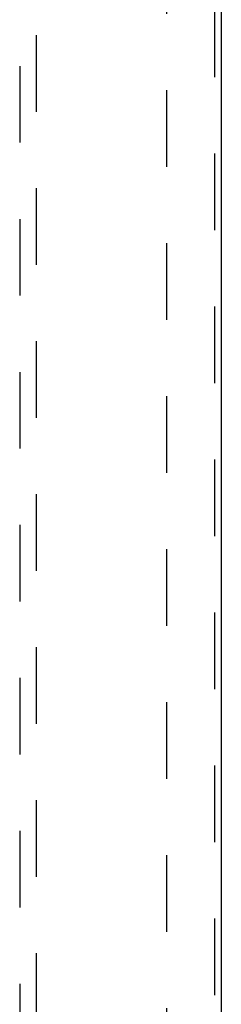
# Model space of a CAD drawing. Header units: inches. Extents: x 0 to 207, y 0 to 134.
# Tile 56 of 68: x 68 to 71, y 75 to 90. Entities that reach past the tile are written whole.
import ezdxf

# ---------------------------------------------------------------- set-up
doc = ezdxf.new("R2010")
doc.units = ezdxf.units.IN
doc.header["$LTSCALE"] = 11.383625
doc.header["$MEASUREMENT"] = 0
doc.linetypes.add('HIDDEN', pattern=[0.2, 0.1, -0.1])
doc.layers.add('DEFAULT_2', color=8, linetype='HIDDEN')
doc.layers.add('LEFTHAND_DOOR_ASSEMBLY', color=7, linetype='CONTINUOUS')

msp = doc.modelspace()

# ---------------------------------------------------------------- linework, layer by layer
at = {"layer": 'DEFAULT_2', "color": 8, "linetype": 'HIDDEN'}
msp.add_line((70.052, 37.643), (70.052, 98.685), dxfattribs=at)
at = {"layer": 'LEFTHAND_DOOR_ASSEMBLY', "color": 8, "linetype": 'HIDDEN'}
for p, q in [((70.761, 99.31), (70.761, 37.018)), ((67.865, 98.337), (67.865, 70.335)), ((68.115, 70.335), (68.115, 98.337))]:
    msp.add_line(p, q, dxfattribs=at)
at = {"layer": 'LEFTHAND_DOOR_ASSEMBLY', "color": 3, "linetype": 'Continuous'}
msp.add_line((70.865, 99.31), (70.865, 37.018), dxfattribs=at)

doc.saveas('drawing.dxf')
